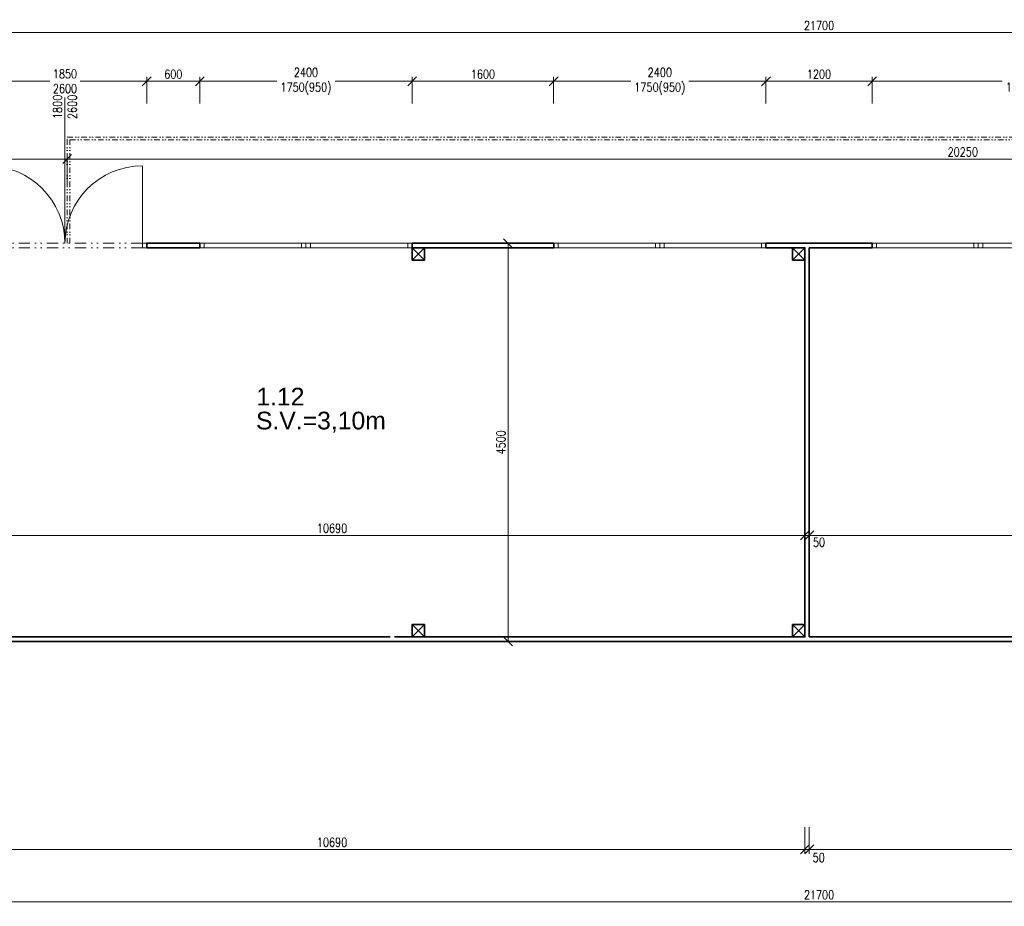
# Model space of a CAD drawing. Header units: millimetres. Extents: x -485339 to 286898, y -1189934 to 1602269.
# Tile 194 of 230: x 49559 to 60689, y -674773 to -664749. Entities that reach past the tile are written whole.
import ezdxf

# ---------------------------------------------------------------- set-up
doc = ezdxf.new("R2010")
doc.units = ezdxf.units.MM
doc.header["$LTSCALE"] = 10
doc.linetypes.add('DĚLICÍ2', pattern=[15.875, 6.35, -3.175, 0, -3.175, 0, -3.175])
doc.layers.get('Defpoints').update_dxf_attribs({"lineweight": 0})
for name, color, linetype, lineweight in [('St__otvory_dveře', 40, 'Continuous', 18), ('St_kóty', 132, 'Continuous', 18), ('St_otvory_okna', 40, 'Continuous', 18), ('St_plocha_místnosti', 250, 'Continuous', 18), ('St_popis_otvory', 40, 'Continuous', 18), ('St_sloupy_opláštění_půdorys', 25, 'Continuous', 35), ('St_čáry_nad', 250, 'DĚLICÍ2', 18), ('St_čáry_obrys', 5, 'Continuous', 35)]:
    doc.layers.add(name, color=color, linetype=linetype, lineweight=lineweight)
doc.styles.add('Andy', font='arial.ttf')
doc.styles.get("Standard").update_dxf_attribs({"font": 'simplex.shx', "width": 0.8})
doc.dimstyles.new('stavebníM50 vnitřní', dxfattribs={"dimtxt": 100, "dimasz": 100, "dimexe": 50, "dimexo": 100, "dimgap": 30, "dimtad": 1, "dimdec": 0, "dimtxsty": 'Standard', "dimblk": 'OBLIQUE', "dimcen": 2.5, "dimclrd": 256, "dimclre": 256, "dimclrt": 256, "dimadec": 0, "dimazin": 0, "dimtfac": 1, "dimtdec": 0, "dimtmove": 2, "dimatfit": 2, "dimldrblk": 'OBLIQUE', "dimfxl": 250, "dimfxlon": 1, "dimlwd": -1, "dimlwe": -1, "dimarcsym": 0})

# ---------------------------------------------------------------- blocks, each defined once
blk = doc.blocks.new('G$C2F820337')
at = {"layer": 'St_sloupy_opláštění_půdorys', "ltscale": 2}
blk.add_lwpolyline([(-70, -70), (70, -70), (70, 70), (-70, 70)], close=True, dxfattribs=at)
for points in [[(-70, 70), (70, -70)], [(70, 70), (-70, -70)]]:
    blk.add_lwpolyline(points, dxfattribs=at)
blk = doc.blocks.new('G$C325A9F68')
at = {"layer": 'St_otvory_okna', "ltscale": 2}
for points in [[(0, 0), (1200, 0), (1200, 50), (0, 50)], [(0, 0), (50, 0), (50, 50), (0, 50)], [(1200, 0), (1150, 0), (1150, 50), (1200, 50)]]:
    blk.add_lwpolyline(points, close=True, dxfattribs=at)
blk = doc.blocks.new('G$C73FA397A')
at = {"layer": 'St__otvory_dveře', "ltscale": 2}
for points in [[(0, -50), (50, -50), (50, 0), (0, 0)], [(1800, -50), (1850, -50), (1850, 0), (1800, 0)]]:
    blk.add_lwpolyline(points, close=True, dxfattribs=at)
at = {"layer": 'St__otvory_dveře', "linetype": 'DĚLICÍ2', "ltscale": 2}
for points in [[(1800, 0), (50, 0)], [(1800, -50), (50, -50)]]:
    blk.add_lwpolyline(points, dxfattribs=at)
at = {"layer": 'St__otvory_dveře', "ltscale": 2}
for points in [[(50, -50), (50, -925)], [(1800, -50), (1800, -925)]]:
    blk.add_lwpolyline(points, dxfattribs=at)
for centre, start, end in [((50, -50), 270, 0), ((1800, -50), 180, 270)]:
    blk.add_arc(centre, 875, start, end, dxfattribs=at)
blk = doc.blocks.new('_OBLIQUE')
at = {"color": 0, "linetype": 'ByBlock'}
blk.add_line((-0.5, -0.5), (0.5, 0.5), dxfattribs=at)
blk = doc.blocks.new('*D4712')
at = {"layer": 'Defpoints', "color": 0}
for p in [(47745, -671183), (58435, -671133), (58435, -674129)]:
    blk.add_point(p, dxfattribs=at)
at = {"layer": 'St_kóty'}
for p, q in [((47745, -673879), (47745, -674179)), ((58435, -673879), (58435, -674179)), ((47745, -674129), (58435, -674129))]:
    blk.add_line(p, q, dxfattribs=at)
at = {"layer": 'St_kóty', "linetype": 'ByBlock', "xscale": 100, "yscale": 100, "zscale": 100, "rotation": 180}
blk.add_blockref('_OBLIQUE', (47745, -674129), dxfattribs=at)
at = {"layer": 'St_kóty', "linetype": 'ByBlock', "xscale": 100, "yscale": 100, "zscale": 100}
blk.add_blockref('_OBLIQUE', (58435, -674129), dxfattribs=at)
at = {"layer": 'St_kóty', "insert": (53090, -674049), "char_height": 100, "attachment_point": 5}
blk.add_mtext('10690', dxfattribs=at)
blk = doc.blocks.new('*D4713')
at = {"layer": 'Defpoints', "color": 0}
for p in [(58435, -671133), (58485, -671133), (58485, -674129)]:
    blk.add_point(p, dxfattribs=at)
at = {"layer": 'St_kóty'}
for p, q in [((58435, -673879), (58435, -674179)), ((58485, -673879), (58485, -674179)), ((58435, -674129), (58335, -674129)), ((58435, -674129), (58485, -674129)), ((58485, -674129), (58585, -674129))]:
    blk.add_line(p, q, dxfattribs=at)
at = {"layer": 'St_kóty', "linetype": 'ByBlock', "xscale": 100, "yscale": 100, "zscale": 100}
blk.add_blockref('_OBLIQUE', (58435, -674129), dxfattribs=at)
at = {"layer": 'St_kóty', "linetype": 'ByBlock', "xscale": 100, "yscale": 100, "zscale": 100, "rotation": 180}
blk.add_blockref('_OBLIQUE', (58485, -674129), dxfattribs=at)
at = {"layer": 'St_kóty', "insert": (58592, -674222), "char_height": 100, "attachment_point": 5}
blk.add_mtext('50', dxfattribs=at)
blk = doc.blocks.new('*D4714')
at = {"layer": 'Defpoints', "color": 0}
for p in [(58485, -671133), (69445, -671183), (69445, -674129)]:
    blk.add_point(p, dxfattribs=at)
at = {"layer": 'St_kóty'}
for p, q in [((58485, -673879), (58485, -674179)), ((69445, -673879), (69445, -674179)), ((58485, -674129), (69445, -674129))]:
    blk.add_line(p, q, dxfattribs=at)
at = {"layer": 'St_kóty', "linetype": 'ByBlock', "xscale": 100, "yscale": 100, "zscale": 100, "rotation": 180}
blk.add_blockref('_OBLIQUE', (58485, -674129), dxfattribs=at)
at = {"layer": 'St_kóty', "linetype": 'ByBlock', "xscale": 100, "yscale": 100, "zscale": 100}
blk.add_blockref('_OBLIQUE', (69445, -674129), dxfattribs=at)
at = {"layer": 'St_kóty', "insert": (63965, -674049), "char_height": 100, "attachment_point": 5}
blk.add_mtext('10960', dxfattribs=at)
blk = doc.blocks.new('*D4741')
at = {"layer": 'Defpoints', "color": 0}
for p in [(47745, -671777), (69445, -671777), (69445, -674723)]:
    blk.add_point(p, dxfattribs=at)
at = {"layer": 'St_kóty'}
for p, q in [((47745, -674473), (47745, -674773)), ((69445, -674473), (69445, -674773)), ((47745, -674723), (69445, -674723))]:
    blk.add_line(p, q, dxfattribs=at)
at = {"layer": 'St_kóty', "linetype": 'ByBlock', "xscale": 100, "yscale": 100, "zscale": 100, "rotation": 180}
blk.add_blockref('_OBLIQUE', (47745, -674723), dxfattribs=at)
at = {"layer": 'St_kóty', "linetype": 'ByBlock', "xscale": 100, "yscale": 100, "zscale": 100}
blk.add_blockref('_OBLIQUE', (69445, -674723), dxfattribs=at)
at = {"layer": 'St_kóty', "insert": (58595, -674643), "char_height": 100, "attachment_point": 5}
blk.add_mtext('21700', dxfattribs=at)
blk = doc.blocks.new('*D4752')
at = {"layer": 'Defpoints', "color": 0}
for p in [(69445, -664895), (47745, -666002), (69445, -667115)]:
    blk.add_point(p, dxfattribs=at)
at = {"layer": 'St_kóty'}
for p, q in [((47745, -665145), (47745, -664845)), ((47745, -664895), (69445, -664895)), ((69445, -665145), (69445, -664845))]:
    blk.add_line(p, q, dxfattribs=at)
at = {"layer": 'St_kóty', "linetype": 'ByBlock', "xscale": 100, "yscale": 100, "zscale": 100, "rotation": 180}
blk.add_blockref('_OBLIQUE', (47745, -664895), dxfattribs=at)
at = {"layer": 'St_kóty', "linetype": 'ByBlock', "xscale": 100, "yscale": 100, "zscale": 100}
blk.add_blockref('_OBLIQUE', (69445, -664895), dxfattribs=at)
at = {"layer": 'St_kóty', "insert": (58595, -664815), "char_height": 100, "attachment_point": 5}
blk.add_mtext('21700', dxfattribs=at)
blk = doc.blocks.new('*D4760')
at = {"layer": 'Defpoints', "color": 0}
for p in [(50995, -665445), (49145, -668128), (50995, -668178)]:
    blk.add_point(p, dxfattribs=at)
at = {"layer": 'St_kóty'}
for p, q in [((49145, -665695), (49145, -665395)), ((50995, -665695), (50995, -665395)), ((49145, -665445), (49899, -665445)), ((50995, -665445), (50241, -665445))]:
    blk.add_line(p, q, dxfattribs=at)
at = {"layer": 'St_kóty', "linetype": 'ByBlock', "xscale": 100, "yscale": 100, "zscale": 100, "rotation": 180}
blk.add_blockref('_OBLIQUE', (49145, -665445), dxfattribs=at)
at = {"layer": 'St_kóty', "linetype": 'ByBlock', "xscale": 100, "yscale": 100, "zscale": 100}
blk.add_blockref('_OBLIQUE', (50995, -665445), dxfattribs=at)
at = {"layer": 'St_kóty', "insert": (50070, -665445), "char_height": 100, "attachment_point": 5}
blk.add_mtext('1850\\P2600', dxfattribs=at)
blk = doc.blocks.new('*D4761')
at = {"layer": 'Defpoints', "color": 0}
for p in [(51595, -665445), (50995, -668178), (51595, -668153)]:
    blk.add_point(p, dxfattribs=at)
at = {"layer": 'St_kóty'}
for p, q in [((50995, -665695), (50995, -665395)), ((51595, -665695), (51595, -665395)), ((50995, -665445), (51595, -665445))]:
    blk.add_line(p, q, dxfattribs=at)
at = {"layer": 'St_kóty', "linetype": 'ByBlock', "xscale": 100, "yscale": 100, "zscale": 100, "rotation": 180}
blk.add_blockref('_OBLIQUE', (50995, -665445), dxfattribs=at)
at = {"layer": 'St_kóty', "linetype": 'ByBlock', "xscale": 100, "yscale": 100, "zscale": 100}
blk.add_blockref('_OBLIQUE', (51595, -665445), dxfattribs=at)
at = {"layer": 'St_kóty', "insert": (51295, -665365), "char_height": 100, "attachment_point": 5}
blk.add_mtext('600', dxfattribs=at)
blk = doc.blocks.new('*D4762')
at = {"layer": 'Defpoints', "color": 0}
for p in [(53995, -665445), (51595, -668153), (53995, -668153)]:
    blk.add_point(p, dxfattribs=at)
at = {"layer": 'St_kóty'}
for p, q in [((51595, -665695), (51595, -665395)), ((53995, -665695), (53995, -665395)), ((51595, -665445), (52466, -665445)), ((53995, -665445), (53124, -665445))]:
    blk.add_line(p, q, dxfattribs=at)
at = {"layer": 'St_kóty', "linetype": 'ByBlock', "xscale": 100, "yscale": 100, "zscale": 100, "rotation": 180}
blk.add_blockref('_OBLIQUE', (51595, -665445), dxfattribs=at)
at = {"layer": 'St_kóty', "linetype": 'ByBlock', "xscale": 100, "yscale": 100, "zscale": 100}
blk.add_blockref('_OBLIQUE', (53995, -665445), dxfattribs=at)
at = {"layer": 'St_kóty', "insert": (52795, -665445), "char_height": 100, "attachment_point": 5}
blk.add_mtext('2400\\P1750(950)', dxfattribs=at)
blk = doc.blocks.new('*D4763')
at = {"layer": 'Defpoints', "color": 0}
for p in [(55595, -665445), (53995, -668153), (55595, -668153)]:
    blk.add_point(p, dxfattribs=at)
at = {"layer": 'St_kóty'}
for p, q in [((53995, -665695), (53995, -665395)), ((55595, -665695), (55595, -665395)), ((53995, -665445), (55595, -665445))]:
    blk.add_line(p, q, dxfattribs=at)
at = {"layer": 'St_kóty', "linetype": 'ByBlock', "xscale": 100, "yscale": 100, "zscale": 100, "rotation": 180}
blk.add_blockref('_OBLIQUE', (53995, -665445), dxfattribs=at)
at = {"layer": 'St_kóty', "linetype": 'ByBlock', "xscale": 100, "yscale": 100, "zscale": 100}
blk.add_blockref('_OBLIQUE', (55595, -665445), dxfattribs=at)
at = {"layer": 'St_kóty', "insert": (54795, -665365), "char_height": 100, "attachment_point": 5}
blk.add_mtext('1600', dxfattribs=at)
blk = doc.blocks.new('*D4764')
at = {"layer": 'Defpoints', "color": 0}
for p in [(57995, -665445), (55595, -668153), (57995, -668153)]:
    blk.add_point(p, dxfattribs=at)
at = {"layer": 'St_kóty'}
for p, q in [((55595, -665695), (55595, -665395)), ((57995, -665695), (57995, -665395)), ((55595, -665445), (56466, -665445)), ((57995, -665445), (57124, -665445))]:
    blk.add_line(p, q, dxfattribs=at)
at = {"layer": 'St_kóty', "linetype": 'ByBlock', "xscale": 100, "yscale": 100, "zscale": 100, "rotation": 180}
blk.add_blockref('_OBLIQUE', (55595, -665445), dxfattribs=at)
at = {"layer": 'St_kóty', "linetype": 'ByBlock', "xscale": 100, "yscale": 100, "zscale": 100}
blk.add_blockref('_OBLIQUE', (57995, -665445), dxfattribs=at)
at = {"layer": 'St_kóty', "insert": (56795, -665445), "char_height": 100, "attachment_point": 5}
blk.add_mtext('2400\\P1750(950)', dxfattribs=at)
blk = doc.blocks.new('*D4765')
at = {"layer": 'Defpoints', "color": 0}
for p in [(59195, -665445), (57995, -668153), (59195, -668153)]:
    blk.add_point(p, dxfattribs=at)
at = {"layer": 'St_kóty'}
for p, q in [((57995, -665695), (57995, -665395)), ((59195, -665695), (59195, -665395)), ((57995, -665445), (59195, -665445))]:
    blk.add_line(p, q, dxfattribs=at)
at = {"layer": 'St_kóty', "linetype": 'ByBlock', "xscale": 100, "yscale": 100, "zscale": 100, "rotation": 180}
blk.add_blockref('_OBLIQUE', (57995, -665445), dxfattribs=at)
at = {"layer": 'St_kóty', "linetype": 'ByBlock', "xscale": 100, "yscale": 100, "zscale": 100}
blk.add_blockref('_OBLIQUE', (59195, -665445), dxfattribs=at)
at = {"layer": 'St_kóty', "insert": (58595, -665365), "char_height": 100, "attachment_point": 5}
blk.add_mtext('1200', dxfattribs=at)
blk = doc.blocks.new('*D4766')
at = {"layer": 'Defpoints', "color": 0}
for p in [(62795, -665445), (59195, -668153), (62795, -668153)]:
    blk.add_point(p, dxfattribs=at)
at = {"layer": 'St_kóty'}
for p, q in [((59195, -665695), (59195, -665395)), ((62795, -665695), (62795, -665395)), ((59195, -665445), (60666, -665445)), ((62795, -665445), (61324, -665445))]:
    blk.add_line(p, q, dxfattribs=at)
at = {"layer": 'St_kóty', "linetype": 'ByBlock', "xscale": 100, "yscale": 100, "zscale": 100, "rotation": 180}
blk.add_blockref('_OBLIQUE', (59195, -665445), dxfattribs=at)
at = {"layer": 'St_kóty', "linetype": 'ByBlock', "xscale": 100, "yscale": 100, "zscale": 100}
blk.add_blockref('_OBLIQUE', (62795, -665445), dxfattribs=at)
at = {"layer": 'St_kóty', "insert": (60995, -665445), "char_height": 100, "attachment_point": 5}
blk.add_mtext('3600\\P1750(950)', dxfattribs=at)
blk = doc.blocks.new('*D4806')
at = {"layer": 'Defpoints', "color": 0}
for p in [(58435, -670579), (58435, -671727), (47745, -671777)]:
    blk.add_point(p, dxfattribs=at)
at = {"layer": 'St_kóty'}
for p, q in [((47745, -670829), (47745, -670529)), ((47745, -670579), (58435, -670579)), ((58435, -670829), (58435, -670529))]:
    blk.add_line(p, q, dxfattribs=at)
at = {"layer": 'St_kóty', "linetype": 'ByBlock', "xscale": 100, "yscale": 100, "zscale": 100, "rotation": 180}
blk.add_blockref('_OBLIQUE', (47745, -670579), dxfattribs=at)
at = {"layer": 'St_kóty', "linetype": 'ByBlock', "xscale": 100, "yscale": 100, "zscale": 100}
blk.add_blockref('_OBLIQUE', (58435, -670579), dxfattribs=at)
at = {"layer": 'St_kóty', "insert": (53090, -670499), "char_height": 100, "attachment_point": 5}
blk.add_mtext('10690', dxfattribs=at)
blk = doc.blocks.new('*D4807')
at = {"layer": 'Defpoints', "color": 0}
for p in [(58485, -670579), (58435, -671727), (58485, -671727)]:
    blk.add_point(p, dxfattribs=at)
at = {"layer": 'St_kóty'}
for p, q in [((58435, -670579), (58335, -670579)), ((58435, -670829), (58435, -670529)), ((58435, -670579), (58485, -670579)), ((58485, -670829), (58485, -670529)), ((58485, -670579), (58585, -670579))]:
    blk.add_line(p, q, dxfattribs=at)
at = {"layer": 'St_kóty', "linetype": 'ByBlock', "xscale": 100, "yscale": 100, "zscale": 100}
blk.add_blockref('_OBLIQUE', (58435, -670579), dxfattribs=at)
at = {"layer": 'St_kóty', "linetype": 'ByBlock', "xscale": 100, "yscale": 100, "zscale": 100, "rotation": 180}
blk.add_blockref('_OBLIQUE', (58485, -670579), dxfattribs=at)
at = {"layer": 'St_kóty', "insert": (58595, -670657), "char_height": 100, "attachment_point": 5}
blk.add_mtext('50', dxfattribs=at)
blk = doc.blocks.new('*D4808')
at = {"layer": 'Defpoints', "color": 0}
for p in [(69445, -670579), (58485, -671727), (69445, -671777)]:
    blk.add_point(p, dxfattribs=at)
at = {"layer": 'St_kóty'}
for p, q in [((58485, -670829), (58485, -670529)), ((58485, -670579), (69445, -670579)), ((69445, -670829), (69445, -670529))]:
    blk.add_line(p, q, dxfattribs=at)
at = {"layer": 'St_kóty', "linetype": 'ByBlock', "xscale": 100, "yscale": 100, "zscale": 100, "rotation": 180}
blk.add_blockref('_OBLIQUE', (58485, -670579), dxfattribs=at)
at = {"layer": 'St_kóty', "linetype": 'ByBlock', "xscale": 100, "yscale": 100, "zscale": 100}
blk.add_blockref('_OBLIQUE', (69445, -670579), dxfattribs=at)
at = {"layer": 'St_kóty', "insert": (63965, -670499), "char_height": 100, "attachment_point": 5}
blk.add_mtext('10960', dxfattribs=at)
blk = doc.blocks.new('*D4810')
at = {"layer": 'Defpoints', "color": 0}
for p in [(55079, -667277), (58435, -667277), (58435, -671777)]:
    blk.add_point(p, dxfattribs=at)
at = {"layer": 'St_kóty'}
for p, q in [((55329, -667277), (55029, -667277)), ((55079, -671777), (55079, -667277)), ((55329, -671777), (55029, -671777))]:
    blk.add_line(p, q, dxfattribs=at)
at = {"layer": 'St_kóty', "linetype": 'ByBlock', "xscale": 100, "yscale": 100, "zscale": 100}
for p, rotation in [((55079, -667277), 90), ((55079, -671777), 270)]:
    blk.add_blockref('_OBLIQUE', p, dxfattribs=dict(at, rotation=rotation))
at = {"layer": 'St_kóty', "insert": (54999, -669527), "char_height": 100, "attachment_point": 5, "rotation": 90}
blk.add_mtext('4500', dxfattribs=at)
blk = doc.blocks.new('*D4812')
at = {"layer": 'Defpoints', "color": 0}
for p in [(50095, -666324), (50095, -666678), (47745, -667277)]:
    blk.add_point(p, dxfattribs=at)
at = {"layer": 'St_kóty'}
for p, q in [((47745, -666574), (47745, -666274)), ((50095, -666574), (50095, -666274)), ((47745, -666324), (50095, -666324))]:
    blk.add_line(p, q, dxfattribs=at)
at = {"layer": 'St_kóty', "linetype": 'ByBlock', "xscale": 100, "yscale": 100, "zscale": 100, "rotation": 180}
blk.add_blockref('_OBLIQUE', (47745, -666324), dxfattribs=at)
at = {"layer": 'St_kóty', "linetype": 'ByBlock', "xscale": 100, "yscale": 100, "zscale": 100}
blk.add_blockref('_OBLIQUE', (50095, -666324), dxfattribs=at)
at = {"layer": 'St_kóty', "insert": (48920, -666244), "char_height": 100, "attachment_point": 5}
blk.add_mtext('2350', dxfattribs=at)
blk = doc.blocks.new('*D4813')
at = {"layer": 'Defpoints', "color": 0}
for p in [(70345, -666077), (70345, -666324), (50095, -666678)]:
    blk.add_point(p, dxfattribs=at)
at = {"layer": 'St_kóty'}
for p, q in [((50095, -666574), (50095, -666274)), ((70345, -666177), (70345, -666374)), ((50095, -666324), (70345, -666324))]:
    blk.add_line(p, q, dxfattribs=at)
at = {"layer": 'St_kóty', "linetype": 'ByBlock', "xscale": 100, "yscale": 100, "zscale": 100, "rotation": 180}
blk.add_blockref('_OBLIQUE', (50095, -666324), dxfattribs=at)
at = {"layer": 'St_kóty', "linetype": 'ByBlock', "xscale": 100, "yscale": 100, "zscale": 100}
blk.add_blockref('_OBLIQUE', (70345, -666324), dxfattribs=at)
at = {"layer": 'St_kóty', "insert": (60220, -666244), "char_height": 100, "attachment_point": 5}
blk.add_mtext('20250', dxfattribs=at)

msp = doc.modelspace()

# ---------------------------------------------------------------- linework, layer by layer
at = {"layer": 'St_popis_otvory'}
msp.add_lwpolyline([(50070.3, -665629.5), (50070.3, -667277)], dxfattribs=at)
at = {"layer": 'St_čáry_nad'}
for points in [[(50096.3, -667277), (50096.3, -666077), (69445.3, -666077), (70345.3, -666077), (70345.3, -670477)], [(50126.3, -667277), (50126.3, -666107), (69445.3, -666107), (70315.3, -666107), (70315.3, -670507)]]:
    msp.add_lwpolyline(points, dxfattribs=at)
at = {"layer": 'St_čáry_obrys'}
for points in [[(50995.3, -667327), (50995.3, -667277)], [(51595.3, -667277), (50995.3, -667277)], [(51595.3, -667327), (51595.3, -667277)], [(53995.3, -667327), (53995.3, -667277)], [(53995.3, -667277), (55595.3, -667277)], [(55595.3, -667327), (55595.3, -667277)], [(57995.3, -667327), (57995.3, -667277)], [(57995.3, -667277), (59195.3, -667277)], [(59195.3, -667327), (59195.3, -667277)], [(50995.3, -667327), (51595.3, -667327)], [(55595.3, -667327), (53995.3, -667327)], [(57995.3, -667327), (58435.3, -667327)], [(58435.3, -667327), (58435.3, -671727)], [(58485.3, -667327), (58485.3, -671727)], [(58485.3, -667327), (59195.3, -667327)], [(47795.3, -671727), (53745.3, -671727)], [(53795.3, -671727), (58435.3, -671727)], [(58485.3, -671727), (63145.3, -671727)], [(47745.3, -671777), (69445.3, -671777)]]:
    msp.add_lwpolyline(points, dxfattribs=at)

# ---------------------------------------------------------------- block references
at = {"layer": 'St__otvory_dveře', "xscale": -1, "rotation": 180}
msp.add_blockref('G$C73FA397A', (49145.3, -667327), dxfattribs=at)
at = {"layer": 'St_otvory_okna', "ltscale": 2}
for p in [(51595.3, -667327), (52795.3, -667327), (55595.3, -667327), (56795.3, -667327), (59195.3, -667327), (60395.3, -667327)]:
    msp.add_blockref('G$C325A9F68', p, dxfattribs=at)
at = {"layer": 'St_sloupy_opláštění_půdorys', "ltscale": 2}
for p in [(54065.3, -667397), (58365.3, -667397), (54065.3, -671657), (58365.3, -671657)]:
    msp.add_blockref('G$C2F820337', p, dxfattribs=at)

# ---------------------------------------------------------------- texts
at = {"layer": 'St_plocha_místnosti', "ltscale": 2, "style": 'Andy'}
for s, p in [('1.12', (52233.9, -669110.3)), ('S.V.=3,10m', (52230.1, -669381))]:
    msp.add_text(s, height=200, dxfattribs=at).set_placement(p)
at = {"layer": 'St_popis_otvory', "insert": (50070.3, -665734.6), "char_height": 100, "width": 1342.526, "attachment_point": 5, "rotation": 90}
msp.add_mtext('1800\\P2600', dxfattribs=at)

# ---------------------------------------------------------------- dimensions: what is measured, and where the dimension line sits
at = {"layer": 'St_kóty'}
for base, p1, p2, picture, middle in [((69445.3, -664894.7), (47745.3, -666001.7), (69445.3, -667115.4), '*D4752', (58595.3, -664814.7)), ((51595.3, -665444.7), (50995.3, -668177.9), (51595.3, -668152.9), '*D4761', (51295.3, -665364.7)), ((55595.3, -665444.7), (53995.3, -668152.9), (55595.3, -668152.9), '*D4763', (54795.3, -665364.7)), ((59195.3, -665444.7), (57995.3, -668152.9), (59195.3, -668152.9), '*D4765', (58595.3, -665364.7)), ((70345.2509, -666323.6915), (50094.7992, -666678.3776), (70345.2509, -666077.0005), '*D4813', (60220.0251, -666243.6915)), ((50094.7992, -666323.6915), (47745.2509, -667277.0005), (50094.7992, -666678.3776), '*D4812', (48920.0251, -666243.6915)), ((58435.3, -670578.6), (47745.3, -671777), (58435.3, -671727), '*D4806', (53090.3, -670498.6)), ((69445.3, -670578.6), (58485.3, -671727), (69445.3, -671777), '*D4808', (63965.3, -670498.6)), ((58435.3, -674128.7), (47745.3, -671183.1), (58435.3, -671133.1), '*D4712', (53090.3, -674048.7)), ((69445.3, -674128.7), (58485.3, -671133.1), (69445.3, -671183.1), '*D4714', (63965.3, -674048.7)), ((69445.3, -674722.6), (47745.3, -671777), (69445.3, -671777), '*D4741', (58595.3, -674642.6))]:
    dim = msp.add_linear_dim(base=base, p1=p1, p2=p2, dimstyle='stavebníM50 vnitřní', dxfattribs=at)
    dim.commit()
    dim.dimension.update_dxf_attribs({"geometry": picture, "text_midpoint": middle})
for base, p1, p2, text, picture, middle in [((50995.3, -665444.7), (49145.3, -668127.9), (50995.3, -668177.9), '<>\\P2600', '*D4760', (50070.3, -665444.7)), ((53995.3, -665444.7), (51595.3, -668152.9), (53995.3, -668152.9), '<>\\P1750(950)', '*D4762', (52795.3, -665444.7)), ((57995.3, -665444.7), (55595.3, -668152.9), (57995.3, -668152.9), '<>\\P1750(950)', '*D4764', (56795.3, -665444.7)), ((62795.3, -665444.7), (59195.3, -668152.9), (62795.3, -668152.9), '<>\\P1750(950)', '*D4766', (60995.3, -665444.7))]:
    dim = msp.add_linear_dim(base=base, p1=p1, p2=p2, text=text, dimstyle='stavebníM50 vnitřní', dxfattribs=at)
    dim.commit()
    dim.dimension.update_dxf_attribs({"geometry": picture, "text_midpoint": middle, "dimtype": 160})
dim = msp.add_linear_dim(base=(55079.4, -667277), p1=(58435.3, -671777), p2=(58435.3, -667277), angle=90, dimstyle='stavebníM50 vnitřní', dxfattribs=at)
dim.commit()
dim.dimension.update_dxf_attribs({"geometry": '*D4810', "text_midpoint": (54999.4, -669527)})
for base, p1, p2, picture, middle in [((58485.3, -670578.6), (58435.3, -671727), (58485.3, -671727), '*D4807', (58594.9, -670656.7)), ((58485.3, -674128.7), (58435.3, -671133.1), (58485.3, -671133.1), '*D4713', (58591.9, -674222.1))]:
    dim = msp.add_linear_dim(base=base, p1=p1, p2=p2, dimstyle='stavebníM50 vnitřní', dxfattribs=at)
    dim.commit()
    dim.dimension.update_dxf_attribs({"geometry": picture, "text_midpoint": middle, "dimtype": 160})

doc.saveas('drawing.dxf')
